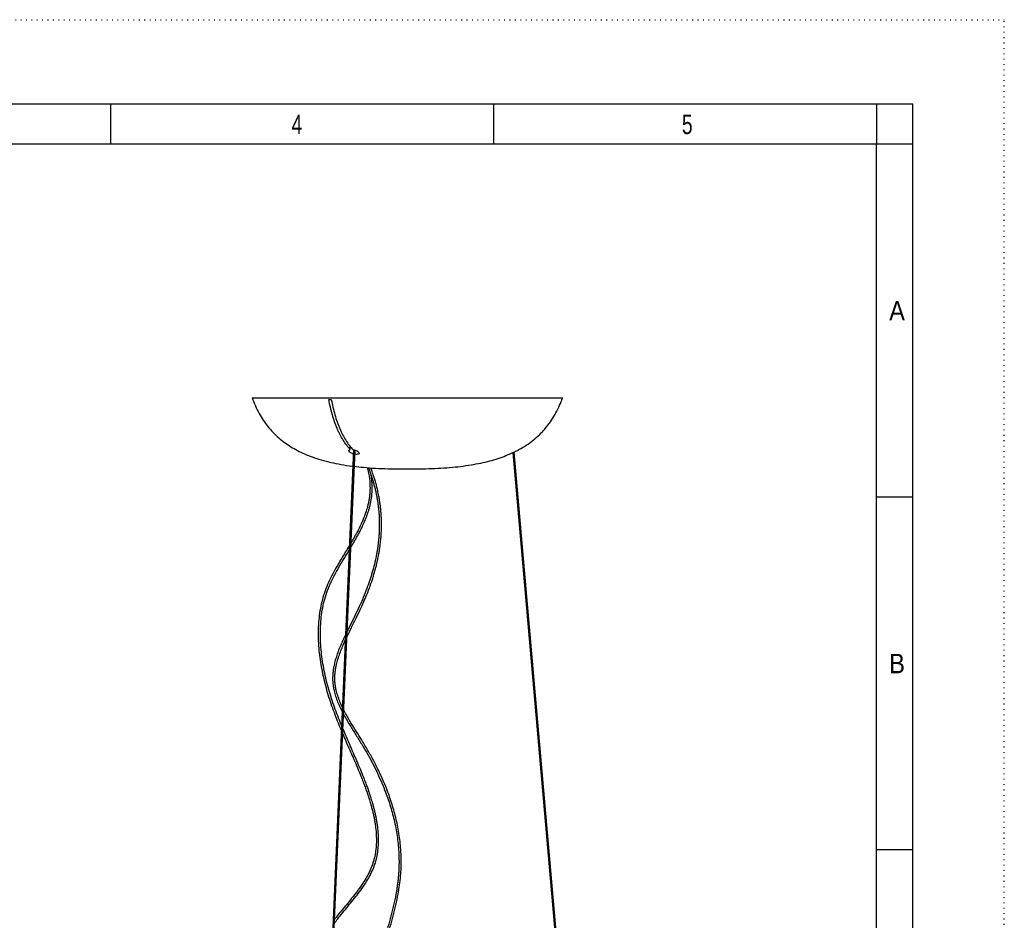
# Model space of a CAD drawing. Extents: x 0 to 297, y 0 to 420.
# Tile 24 of 24: x 162 to 297, y 297 to 420. Entities that reach past the tile are written whole.
import ezdxf

# ---------------------------------------------------------------- set-up
doc = ezdxf.new("R2010")
doc.units = 0
doc.linetypes.add('SLD-PUNTI', pattern=[0.635, 0, -0.635])
doc.linetypes.add('SLD-SOLIDO', pattern=[0])
doc.layers.get('0').update_dxf_attribs({"linetype": 'CONTINUOUS'})
doc.styles.add('SLDTEXTSTYLE2', font='ARIALN.TTF', dxfattribs={"width": 0.87})
doc.styles.add('SLDTEXTSTYLE3', font='GOTHIC.TTF', dxfattribs={"width": 0.913})

msp = doc.modelspace()

# ---------------------------------------------------------------- linework, layer by layer
at = {"color": 7, "linetype": 'SLD-PUNTI'}
for p in [(0, 419.99), (297, 0.01)]:
    msp.add_line(p, (297, 419.99), dxfattribs=at)
at = {"color": 7, "linetype": 'SLD-SOLIDO'}
for p, q in [((12.5, 408.5), (284.5, 408.5)), ((174.7, 408.5), (174.7, 403)), ((227.1, 408.5), (227.1, 403)), ((279.5, 408.5), (279.5, 403)), ((284.5, 12.5), (284.5, 408.5)), ((17.5, 403), (279.5, 403)), ((279.5, 403), (284.5, 403)), ((279.5, 17.5), (279.5, 403)), ((194.1, 368.26), (215.33, 368.26)), ((204.58, 368.06), (204.92, 368.06)), ((215.33, 368.26), (236.56, 368.26)), ((236.48, 368.06), (236.56, 368.26)), ((236.49, 368.06), (236.49, 368.06)), ((207.98, 361.17), (202.94, 246.05)), ((203.15, 246.18), (208.17, 361.12)), ((207.52, 361.2), (207.52, 361.6)), ((229.77, 360.79), (239.82, 245.9)), ((240.01, 246.05), (229.96, 360.88)), ((214.45, 358.56), (216.21, 358.56)), ((279.5, 354.75), (284.5, 354.75)), ((279.5, 306.5), (284.5, 306.5))]:
    msp.add_line(p, q, dxfattribs=at)
at = {"color": 1, "linetype": 'SLD-SOLIDO'}
for p, q in [((214.45, 358.56), (215.33, 358.56)), ((215.33, 358.56), (216.21, 358.56))]:
    msp.add_line(p, q, dxfattribs=at)
at = {"color": 7, "linetype": 'SLD-SOLIDO'}
for points, knots in [([(194.1, 368.26), (194.24, 367.89), (194.52, 367.17), (195.03, 366.15), (195.6, 365.21), (196.24, 364.33), (196.95, 363.52), (197.71, 362.8), (198.52, 362.16), (199.37, 361.58), (200.29, 361.06), (201.27, 360.59), (202.36, 360.16), (203.56, 359.78), (204.88, 359.43), (206.28, 359.16), (207.29, 358.99), (207.83, 358.93), (207.88, 358.93)], [0, 0, 0, 0, 0.066747, 0.1310979, 0.193582, 0.2547641, 0.3152329, 0.3755859, 0.4329163, 0.4911434, 0.5507135, 0.6120368, 0.6754833, 0.7492007, 0.8263704, 0.9073337, 0.9923807, 1, 1, 1, 1]), ([(207.52, 361.2), (207.18, 361.57), (206.86, 361.99), (206.41, 362.71), (206.26, 362.96), (206.06, 363.36), (205.99, 363.5), (205.86, 363.78), (205.79, 363.93), (205.48, 364.66), (205.26, 365.29), (204.97, 366.29), (204.88, 366.64), (204.72, 367.34), (204.65, 367.7), (204.58, 368.06)], [0, 0, 0, 0, 0.25, 0.25, 0.375, 0.375, 0.4375, 0.4375, 0.5, 0.5, 0.75, 0.75, 0.875, 0.875, 1, 1, 1, 1]), ([(204.92, 368.06), (205.06, 367.33), (205.22, 366.63), (205.51, 365.63), (205.61, 365.3), (205.78, 364.83), (205.84, 364.67), (205.95, 364.37), (206.02, 364.21), (206.33, 363.48), (206.61, 362.94), (207.2, 361.99), (207.53, 361.57), (207.87, 361.2)], [0, 0, 0, 0, 0.25, 0.25, 0.375, 0.375, 0.4375, 0.4375, 0.5, 0.5, 0.75, 0.75, 1, 1, 1, 1]), ([(230.6, 361.2), (231.28, 361.57), (231.93, 361.99), (232.83, 362.71), (233.11, 362.96), (233.53, 363.36), (233.66, 363.5), (233.93, 363.78), (234.06, 363.93), (234.69, 364.66), (235.12, 365.29), (235.7, 366.29), (235.87, 366.64), (236.2, 367.34), (236.35, 367.7), (236.49, 368.06)], [0, 0, 0, 0, 0.25, 0.25, 0.375, 0.375, 0.4375, 0.4375, 0.5, 0.5, 0.75, 0.75, 0.875, 0.875, 1, 1, 1, 1]), ([(207.95, 360.6), (207.9, 360.62), (207.77, 360.65), (207.59, 360.74), (207.43, 360.85), (207.33, 360.97), (207.32, 361.08), (207.4, 361.16), (207.49, 361.19), (207.52, 361.2)], [0, 0, 0, 0, 0.094309, 0.239334, 0.397421, 0.567326, 0.741638, 0.907784, 1, 1, 1, 1]), ([(207.87, 361.2), (207.94, 361.18), (208.1, 361.15), (208.32, 361.07), (208.51, 360.97), (208.67, 360.84), (208.74, 360.72), (208.72, 360.62), (208.61, 360.56), (208.43, 360.54), (208.27, 360.54), (208.17, 360.56), (208.15, 360.56)], [0, 0, 0, 0, 0.0989056, 0.1975028, 0.3041302, 0.4212913, 0.5439936, 0.6639108, 0.7742745, 0.8740436, 0.9670406, 1, 1, 1, 1]), ([(229.24, 360.54), (229.24, 360.54), (229.24, 360.54), (229.33, 360.58), (229.47, 360.65), (229.66, 360.74), (229.9, 360.85), (230.15, 360.97), (230.38, 361.08), (230.53, 361.16), (230.58, 361.19), (230.6, 361.2)], [0, 0, 0, 0, 0.079488, 0.181711, 0.287764, 0.401812, 0.526131, 0.659745, 0.796824, 0.927481, 1, 1, 1, 1]), ([(216.2, 358.56), (216.76, 358.56), (217.86, 358.57), (219.5, 358.63), (221.08, 358.74), (222.59, 358.89), (224.02, 359.1), (225.35, 359.34), (226.58, 359.63), (227.73, 359.97), (228.61, 360.27), (229.09, 360.49), (229.23, 360.55)], [0, 0, 0, 0, 0.125649, 0.250745, 0.37016, 0.48409, 0.592767, 0.696461, 0.789952, 0.879602, 0.965768, 1, 1, 1, 1]), ([(207.06, 335.58), (207.26, 335.99), (207.69, 336.88), (208.35, 338.18), (208.98, 339.48), (209.53, 340.73), (210.02, 341.95), (210.38, 342.95), (210.63, 343.73), (210.81, 344.31), (210.97, 344.9), (211.13, 345.53), (211.27, 346.16), (211.4, 346.78), (211.5, 347.33), (211.57, 347.81), (211.63, 348.24), (211.67, 348.66), (211.72, 349.1), (211.75, 349.61), (211.78, 350.15), (211.79, 350.72), (211.79, 351.28), (211.77, 351.86), (211.74, 352.42), (211.7, 352.97), (211.64, 353.5), (211.57, 353.99), (211.51, 354.37), (211.45, 354.7), (211.39, 355.04), (211.3, 355.45), (211.19, 355.95), (211.06, 356.47), (210.91, 356.99), (210.75, 357.5), (210.57, 358.05), (210.43, 358.46), (210.34, 358.67), (210.33, 358.7)], [0, 0, 0, 0, 0.056916, 0.122203, 0.180173, 0.237178, 0.292107, 0.344768, 0.36952, 0.394581, 0.420387, 0.446921, 0.474174, 0.50106, 0.524885, 0.543969, 0.561148, 0.57791, 0.595234, 0.61595, 0.640257, 0.66125, 0.684374, 0.708932, 0.731745, 0.752451, 0.776362, 0.796596, 0.813083, 0.823701, 0.837635, 0.855106, 0.876249, 0.901251, 0.921612, 0.944192, 0.969136, 0.996621, 1, 1, 1, 1]), ([(210, 358.72), (210.03, 358.65), (210.13, 358.39), (210.29, 357.93), (210.48, 357.38), (210.63, 356.88), (210.77, 356.36), (210.9, 355.86), (211.02, 355.36), (211.1, 354.95), (211.16, 354.63), (211.22, 354.31), (211.27, 353.94), (211.34, 353.47), (211.4, 352.91), (211.45, 352.33), (211.48, 351.73), (211.49, 351.16), (211.49, 350.61), (211.48, 350.05), (211.45, 349.51), (211.4, 348.99), (211.36, 348.52), (211.3, 348.07), (211.23, 347.57), (211.14, 347.01), (210.98, 346.22), (210.76, 345.25), (210.45, 344.15), (210.09, 343.04), (209.67, 341.88), (209.17, 340.65), (208.61, 339.39), (207.99, 338.13), (207.47, 337.12), (207.18, 336.51), (207.09, 336.33)], [0, 0, 0, 0, 0.0105791, 0.0388135, 0.0644032, 0.0875367, 0.1083696, 0.1339065, 0.15545, 0.1731967, 0.1872864, 0.198062, 0.2144357, 0.2343927, 0.2578671, 0.284813, 0.3084113, 0.3333033, 0.3563158, 0.3771818, 0.403255, 0.4250305, 0.4435571, 0.4622385, 0.4830503, 0.5071773, 0.5347941, 0.5861105, 0.6348872, 0.6818349, 0.7369513, 0.7944262, 0.8538613, 0.9141477, 0.9747698, 1, 1, 1, 1]), ([(209.84, 358.73), (209.87, 358.6), (209.98, 358.24), (210.09, 357.65), (210.18, 357), (210.21, 356.45), (210.22, 355.96), (210.21, 355.48), (210.17, 354.96), (210.1, 354.43), (210, 353.91), (209.89, 353.43), (209.77, 353), (209.66, 352.65), (209.57, 352.4), (209.5, 352.22), (209.45, 352.07), (209.38, 351.9), (209.29, 351.67), (209.17, 351.39), (209.03, 351.07), (208.88, 350.75), (208.68, 350.34), (208.44, 349.89), (208.17, 349.39), (207.9, 348.92), (207.72, 348.62), (207.62, 348.45)], [0, 0, 0, 0, 0.039516, 0.108376, 0.169386, 0.223534, 0.262663, 0.306353, 0.354638, 0.407476, 0.453062, 0.500565, 0.541724, 0.574934, 0.600244, 0.614564, 0.626505, 0.643461, 0.665945, 0.693998, 0.727318, 0.760502, 0.79172, 0.850647, 0.900621, 0.947895, 1, 1, 1, 1]), ([(208.08, 358.91), (208.49, 358.86), (209.45, 358.75), (210.99, 358.64), (212.7, 358.57), (213.87, 358.56), (214.45, 358.56)], [0, 0, 0, 0, 0.194556, 0.4541, 0.726675, 1, 1, 1, 1]), ([(207.59, 347.82), (207.68, 347.97), (207.86, 348.27), (208.13, 348.73), (208.39, 349.19), (208.61, 349.57), (208.79, 349.91), (208.94, 350.2), (209.1, 350.52), (209.26, 350.85), (209.41, 351.19), (209.55, 351.51), (209.66, 351.78), (209.74, 352), (209.81, 352.19), (209.89, 352.41), (209.99, 352.71), (210.11, 353.1), (210.23, 353.56), (210.33, 354.04), (210.42, 354.56), (210.48, 355.08), (210.52, 355.59), (210.52, 356.06), (210.51, 356.55), (210.47, 357.08), (210.41, 357.46), (210.38, 357.65)], [0, 0, 0, 0, 0.04959, 0.102897, 0.151553, 0.201194, 0.230054, 0.261196, 0.294603, 0.330261, 0.367353, 0.399483, 0.429277, 0.45038, 0.465794, 0.487459, 0.517724, 0.556039, 0.602515, 0.651884, 0.69827, 0.752115, 0.801343, 0.845852, 0.886196, 0.943617, 1, 1, 1, 1]), ([(207.4, 348.09), (207.29, 347.91), (207.02, 347.46), (206.59, 346.75), (206.03, 345.82), (205.42, 344.78), (204.81, 343.62), (204.29, 342.47), (203.86, 341.29), (203.53, 340.08), (203.31, 338.84), (203.17, 337.58), (203.11, 336.3), (203.13, 335.02), (203.22, 333.73), (203.38, 332.44), (203.6, 331.16), (203.87, 329.88), (204.19, 328.62), (204.55, 327.38), (204.96, 326.16), (205.4, 324.97), (205.84, 323.86), (206.14, 323.13), (206.29, 322.78), (206.3, 322.76)], [0, 0, 0, 0, 0.023625, 0.058713, 0.09397, 0.145617, 0.194944, 0.24265, 0.290273, 0.337913, 0.385633, 0.433479, 0.481419, 0.529427, 0.57755, 0.625681, 0.67372, 0.721668, 0.769412, 0.816804, 0.863746, 0.910556, 0.957473, 0.997685, 1, 1, 1, 1]), ([(206.33, 323.47), (206.27, 323.61), (206.05, 324.14), (205.68, 325.07), (205.24, 326.26), (204.84, 327.47), (204.47, 328.71), (204.15, 329.97), (203.88, 331.25), (203.67, 332.54), (203.52, 333.83), (203.43, 335.12), (203.41, 336.4), (203.48, 337.67), (203.62, 338.93), (203.86, 340.16), (204.19, 341.36), (204.64, 342.53), (205.18, 343.68), (205.8, 344.84), (206.37, 345.81), (206.85, 346.6), (207.14, 347.09), (207.32, 347.37), (207.38, 347.47)], [0, 0, 0, 0, 0.018528, 0.068174, 0.117696, 0.167348, 0.217481, 0.268004, 0.318757, 0.369616, 0.420577, 0.471524, 0.522339, 0.573057, 0.623632, 0.674019, 0.724209, 0.774348, 0.824841, 0.877456, 0.932616, 0.959936, 0.987324, 1, 1, 1, 1]), ([(206.87, 335.88), (206.82, 335.78), (206.67, 335.47), (206.42, 334.93), (206.13, 334.27), (205.86, 333.59), (205.62, 332.9), (205.42, 332.22), (205.27, 331.57), (205.17, 330.97), (205.12, 330.42), (205.1, 329.91), (205.11, 329.42), (205.17, 328.91), (205.27, 328.31), (205.45, 327.63), (205.71, 326.88), (206.03, 326.12), (206.27, 325.61), (206.41, 325.36), (206.41, 325.36)], [0, 0, 0, 0, 0.029994, 0.095713, 0.16182, 0.228136, 0.294502, 0.360307, 0.421074, 0.476031, 0.525523, 0.569856, 0.612679, 0.659148, 0.709479, 0.775396, 0.847845, 0.923267, 0.998707, 1, 1, 1, 1]), ([(206.44, 325.99), (206.4, 326.06), (206.24, 326.39), (206, 326.97), (205.74, 327.72), (205.56, 328.39), (205.46, 328.97), (205.41, 329.48), (205.4, 329.96), (205.42, 330.47), (205.48, 331.02), (205.59, 331.65), (205.77, 332.37), (206.02, 333.14), (206.31, 333.9), (206.58, 334.56), (206.77, 334.96), (206.84, 335.11)], [0, 0, 0, 0, 0.026785, 0.114026, 0.197733, 0.273418, 0.330863, 0.383632, 0.432387, 0.483917, 0.541671, 0.606085, 0.687418, 0.774105, 0.861023, 0.947868, 1, 1, 1, 1]), ([(206.59, 325.01), (206.66, 324.89), (206.97, 324.31), (207.58, 323.31), (208.39, 322.02), (209.18, 320.75), (209.93, 319.48), (210.62, 318.2), (211.25, 316.92), (211.83, 315.64), (212.31, 314.44), (212.71, 313.35), (213.03, 312.35), (213.32, 311.33), (213.58, 310.29), (213.8, 309.2), (213.97, 308.09), (214.07, 307.22), (214.12, 306.6), (214.15, 306.22), (214.17, 305.85), (214.18, 305.49), (214.18, 305.16), (214.19, 304.88), (214.19, 304.67), (214.18, 304.49), (214.18, 304.31), (214.17, 304.08), (214.16, 303.77), (214.14, 303.36), (214.1, 302.87), (214.05, 302.36), (213.99, 301.85), (213.92, 301.35), (213.85, 300.86), (213.7, 300.03), (213.45, 298.88), (213.09, 297.4), (212.68, 295.94), (212.26, 294.48), (211.82, 293.02), (211.39, 291.54), (210.98, 290.04), (210.59, 288.52), (210.24, 286.97), (209.95, 285.41), (209.7, 283.82), (209.51, 282.23), (209.39, 280.63), (209.32, 279.03), (209.33, 277.52), (209.39, 276.09), (209.51, 274.77), (209.7, 273.45), (209.94, 272.15), (210.27, 270.87), (210.63, 269.72), (211.04, 268.69), (211.45, 267.77), (211.93, 266.88), (212.47, 266), (213.07, 265.13), (213.6, 264.43), (214.01, 263.91), (214.26, 263.61), (214.45, 263.39), (214.58, 263.24), (214.7, 263.1), (214.84, 262.95), (215.01, 262.75), (215.22, 262.53), (215.52, 262.19), (215.93, 261.77), (216.43, 261.24), (216.99, 260.67), (217.58, 260.08), (218.18, 259.48), (218.74, 258.91), (219.26, 258.38), (219.66, 257.97), (219.93, 257.67), (220.09, 257.5), (220.22, 257.36), (220.33, 257.24), (220.43, 257.13), (220.56, 256.99), (220.73, 256.8), (220.94, 256.55), (221.2, 256.25), (221.47, 255.92), (221.74, 255.58), (222.01, 255.23), (222.26, 254.89), (222.5, 254.55), (222.71, 254.24), (222.9, 253.94), (223.1, 253.61), (223.31, 253.24), (223.52, 252.83), (223.74, 252.39), (223.94, 251.93), (224.11, 251.48), (224.26, 251.06), (224.37, 250.7), (224.45, 250.4), (224.51, 250.16), (224.55, 249.95), (224.6, 249.74), (224.64, 249.53), (224.67, 249.31), (224.71, 249.03), (224.75, 248.69), (224.79, 248.28), (224.81, 247.85), (224.81, 247.41), (224.8, 246.96), (224.77, 246.46), (224.73, 246.08), (224.7, 245.87), (224.7, 245.84)], [0, 0, 0, 0, 0.004679, 0.021568, 0.038245, 0.054864, 0.071268, 0.087528, 0.103745, 0.119933, 0.136109, 0.148433, 0.160762, 0.173225, 0.186121, 0.199457, 0.21322, 0.226638, 0.231349, 0.235954, 0.240455, 0.244852, 0.249019, 0.252461, 0.254997, 0.25686, 0.258902, 0.261618, 0.265006, 0.270302, 0.276511, 0.282744, 0.288886, 0.294938, 0.300903, 0.306782, 0.324971, 0.342759, 0.360231, 0.377501, 0.394757, 0.412002, 0.429235, 0.446472, 0.46376, 0.481129, 0.49854, 0.515986, 0.533465, 0.550914, 0.568365, 0.582893, 0.597372, 0.61181, 0.626199, 0.640538, 0.654953, 0.665876, 0.67693, 0.688186, 0.699811, 0.711872, 0.724407, 0.730292, 0.735085, 0.738143, 0.740475, 0.742307, 0.744697, 0.747777, 0.751553, 0.755768, 0.763989, 0.772851, 0.782354, 0.793215, 0.803884, 0.813931, 0.82334, 0.8321, 0.835638, 0.838625, 0.841064, 0.842955, 0.844638, 0.847013, 0.850127, 0.854401, 0.859556, 0.86543, 0.871045, 0.876231, 0.882232, 0.887552, 0.892201, 0.896471, 0.901319, 0.906815, 0.912954, 0.91896, 0.92547, 0.93192, 0.93748, 0.942152, 0.945878, 0.948749, 0.951284, 0.954094, 0.956407, 0.959053, 0.962411, 0.966503, 0.971349, 0.976972, 0.981723, 0.986953, 0.99269, 0.998967, 1, 1, 1, 1]), ([(224.99, 245.8), (225.01, 245.92), (225.05, 246.25), (225.09, 246.75), (225.11, 247.28), (225.11, 247.78), (225.09, 248.24), (225.06, 248.66), (225.02, 249.01), (224.98, 249.3), (224.94, 249.54), (224.9, 249.76), (224.86, 249.97), (224.81, 250.19), (224.75, 250.43), (224.67, 250.72), (224.57, 251.07), (224.43, 251.48), (224.26, 251.93), (224.07, 252.39), (223.86, 252.84), (223.64, 253.26), (223.42, 253.65), (223.22, 253.99), (223.03, 254.3), (222.8, 254.64), (222.52, 255.05), (222.15, 255.54), (221.79, 256.01), (221.45, 256.42), (221.19, 256.73), (220.96, 256.98), (220.78, 257.19), (220.65, 257.34), (220.53, 257.47), (220.41, 257.6), (220.26, 257.76), (220.01, 258.03), (219.64, 258.42), (219.16, 258.91), (218.65, 259.43), (218.09, 259.99), (217.52, 260.56), (217.03, 261.06), (216.63, 261.47), (216.33, 261.78), (216.04, 262.09), (215.76, 262.38), (215.5, 262.66), (215.27, 262.92), (215.08, 263.13), (214.93, 263.29), (214.82, 263.43), (214.7, 263.57), (214.54, 263.75), (214.36, 263.97), (214.14, 264.23), (213.79, 264.67), (213.34, 265.27), (212.78, 266.07), (212.26, 266.91), (211.77, 267.8), (211.35, 268.71), (210.97, 269.68), (210.63, 270.72), (210.33, 271.81), (210.1, 272.92), (209.91, 274.04), (209.77, 275.18), (209.68, 276.31), (209.63, 277.61), (209.62, 279.06), (209.69, 280.67), (209.82, 282.27), (210.01, 283.86), (210.26, 285.44), (210.56, 287.01), (210.91, 288.55), (211.3, 290.07), (211.71, 291.57), (212.15, 293.05), (212.58, 294.51), (213, 295.97), (213.4, 297.43), (213.77, 298.91), (214.06, 300.32), (214.28, 301.66), (214.39, 302.63), (214.44, 303.31), (214.46, 303.67), (214.47, 303.97), (214.48, 304.22), (214.48, 304.43), (214.49, 304.64), (214.49, 304.92), (214.48, 305.27), (214.47, 305.68), (214.45, 306.12), (214.42, 306.57), (214.37, 307.25), (214.27, 308.15), (214.09, 309.26), (213.87, 310.35), (213.61, 311.4), (213.32, 312.42), (213, 313.42), (212.59, 314.55), (212.09, 315.8), (211.47, 317.17), (210.78, 318.54), (210.03, 319.9), (209.26, 321.19), (208.5, 322.4), (207.78, 323.55), (207.17, 324.57), (206.79, 325.26), (206.64, 325.56), (206.62, 325.61)], [0, 0, 0, 0, 0.004284, 0.011071, 0.0172, 0.022711, 0.028403, 0.033331, 0.037523, 0.040995, 0.043759, 0.046095, 0.04899, 0.051608, 0.054375, 0.058002, 0.062498, 0.067759, 0.073864, 0.080348, 0.086368, 0.092647, 0.098298, 0.103317, 0.107699, 0.112073, 0.118794, 0.126656, 0.135674, 0.141518, 0.146697, 0.151008, 0.154443, 0.157, 0.158776, 0.160927, 0.163715, 0.16714, 0.175102, 0.183716, 0.192895, 0.202623, 0.21285, 0.222764, 0.228298, 0.233603, 0.23868, 0.243531, 0.248155, 0.252387, 0.255811, 0.258417, 0.260095, 0.262196, 0.264928, 0.268285, 0.272259, 0.276829, 0.28781, 0.298406, 0.310013, 0.321218, 0.33219, 0.343037, 0.355323, 0.367539, 0.379782, 0.392066, 0.404382, 0.416732, 0.429117, 0.446467, 0.463811, 0.481181, 0.49851, 0.515797, 0.53303, 0.550176, 0.567278, 0.584382, 0.601504, 0.618636, 0.635791, 0.653168, 0.670864, 0.688987, 0.703776, 0.719119, 0.723976, 0.728268, 0.731898, 0.734864, 0.737166, 0.739479, 0.742682, 0.746988, 0.752137, 0.757467, 0.762945, 0.768573, 0.781924, 0.795598, 0.808847, 0.821659, 0.834043, 0.846288, 0.858528, 0.875661, 0.892814, 0.910015, 0.927286, 0.944796, 0.959549, 0.974299, 0.989226, 0.99826, 1, 1, 1, 1]), ([(205.34, 296.43), (205.49, 296.62), (205.87, 297.11), (206.5, 297.88), (207.21, 298.74), (207.92, 299.61), (208.62, 300.49), (209.28, 301.4), (209.86, 302.29), (210.35, 303.17), (210.74, 304.05), (211.04, 304.96), (211.25, 305.9), (211.37, 306.86), (211.4, 307.84), (211.36, 308.85), (211.27, 309.71), (211.15, 310.41), (211.05, 310.96), (210.93, 311.5), (210.8, 312.04), (210.67, 312.54), (210.55, 312.97), (210.44, 313.33), (210.34, 313.63), (210.24, 313.94), (210.11, 314.33), (209.95, 314.81), (209.74, 315.37), (209.51, 315.98), (209.19, 316.79), (208.79, 317.76), (208.31, 318.87), (207.85, 319.93), (207.41, 320.94), (206.98, 321.93), (206.68, 322.62), (206.52, 322.99), (206.51, 323.04)], [0, 0, 0, 0, 0.025397, 0.06387, 0.102232, 0.14062, 0.178743, 0.216393, 0.253594, 0.28575, 0.317608, 0.349341, 0.381149, 0.413347, 0.446175, 0.480082, 0.515582, 0.534015, 0.552863, 0.57212, 0.591714, 0.609771, 0.625144, 0.638132, 0.648702, 0.65746, 0.672298, 0.690446, 0.710943, 0.733572, 0.758277, 0.801744, 0.843984, 0.884076, 0.922154, 0.958915, 0.995501, 1, 1, 1, 1]), ([(206.48, 322.34), (206.55, 322.17), (206.76, 321.68), (207.12, 320.85), (207.56, 319.84), (208.03, 318.79), (208.5, 317.68), (208.92, 316.66), (209.27, 315.78), (209.53, 315.08), (209.73, 314.52), (209.87, 314.11), (209.96, 313.83), (210.05, 313.56), (210.15, 313.26), (210.26, 312.9), (210.38, 312.46), (210.52, 311.96), (210.65, 311.41), (210.77, 310.86), (210.87, 310.32), (210.98, 309.61), (211.07, 308.76), (211.1, 307.75), (211.06, 306.77), (210.93, 305.82), (210.71, 304.89), (210.4, 304), (209.99, 303.14), (209.49, 302.26), (208.9, 301.38), (208.23, 300.48), (207.53, 299.6), (206.81, 298.74), (206.1, 297.87), (205.61, 297.28), (205.38, 296.97), (205.37, 296.96)], [0, 0, 0, 0, 0.019544, 0.058087, 0.097959, 0.139929, 0.184135, 0.229712, 0.260304, 0.287793, 0.312099, 0.324527, 0.335191, 0.344395, 0.355342, 0.369184, 0.38568, 0.40477, 0.425452, 0.44575, 0.465589, 0.484965, 0.52213, 0.557557, 0.591819, 0.62534, 0.658395, 0.691363, 0.724607, 0.758294, 0.797362, 0.836968, 0.877061, 0.917358, 0.957538, 0.998045, 1, 1, 1, 1])]:
    msp.add_open_spline(points, degree=3, knots=knots, dxfattribs=at)

# ---------------------------------------------------------------- texts
at = {"color": 7, "linetype": 'CONTINUOUS', "char_height": 2.65, "attachment_point": 1}
for s, insert, style in [('4', (199.48, 407), 'SLDTEXTSTYLE2'), ('5', (252.89, 407), 'SLDTEXTSTYLE2'), ('A', (281.25, 381.51), 'SLDTEXTSTYLE3'), ('B', (281.25, 333.26), 'SLDTEXTSTYLE3')]:
    msp.add_mtext(s, dxfattribs=dict(at, insert=insert, style=style))

doc.saveas('drawing.dxf')
